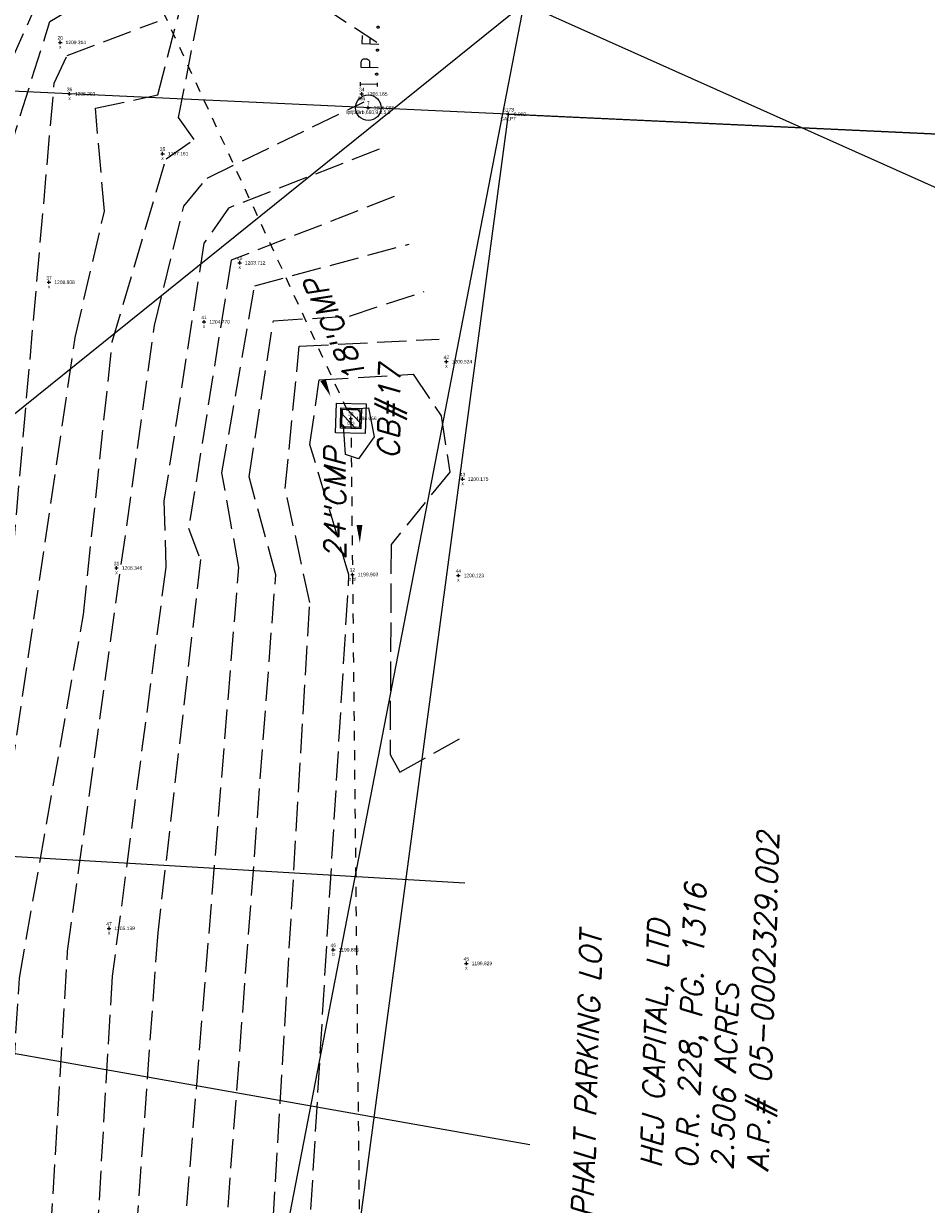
# Model space of a CAD drawing. Extents: x 2383805 to 2387584, y 226460 to 239380.
# Tile 46 of 49: x 2386963 to 2387065, y 228310 to 228443. Entities that reach past the tile are written whole.
import ezdxf
from ezdxf.enums import TextEntityAlignment as Align

# ---------------------------------------------------------------- set-up
doc = ezdxf.new("R2010")
doc.units = 0
doc.header["$LTSCALE"] = 20
doc.header["$MEASUREMENT"] = 0
doc.header["$PDSIZE"] = 2
for name, pattern in [('elecex', [0]), ('gasex', [0]), ('OhDOT_USTN2', [0.11, 0.069, -0.041]), ('OhDOT_USTN3', [0.22, 0.165, -0.055]), ('OhDOT_USTN5', [0.11, 0.055, -0.055]), ('REDO_Drainage01', [1.6, 0.85, -0.75]), ('teleex', [0]), ('waterex', [0])]:
    doc.linetypes.add(name, pattern=pattern)
for name, color, linetype in [('DR_X_Cells', 151, 'OhDOT_USTN2'), ('DR_X_Storm_Sewer', 151, 'OhDOT_USTN5'), ('DR_X_Text', 7, 'Continuous'), ('DV_X_Property_Line', 7, 'Continuous'), ('DV_X_Text', 7, 'Continuous'), ('PV_X_Text', 7, 'Continuous'), ('RW_X_PARCEL', 6, 'Continuous'), ('SV_X_Mon_Cells_Found', 7, 'Continuous'), ('SV_X_Shot_Marker', 2, 'Continuous'), ('SV_X_Text_Description', 7, 'Continuous'), ('SV_X_Text_Elevation', 7, 'Continuous'), ('SV_X_Text_Name', 7, 'Continuous'), ('UT_X_Electric', 1, 'elecex'), ('UT_X_Gas', 2, 'gasex'), ('UT_X_Telecom', 30, 'teleex'), ('UT_X_Water', 133, 'waterex')]:
    doc.layers.add(name, color=color, linetype=linetype)
doc.layers.add('DT_X_Contour_Major', color=132, linetype='OhDOT_USTN3', transparency=0.5)
doc.layers.add('DT_X_Contour_Minor', color=136, linetype='OhDOT_USTN3', transparency=0.5)
doc.styles.add('PTXT', font='TXT')
doc.styles.add('SHR', font='simplex.shx', dxfattribs={"oblique": 15})

# ---------------------------------------------------------------- blocks, each defined once
blk = doc.blocks.new('SPT9')
at = {"color": 0, "linetype": 'Continuous'}
for p, q in [((-0.5, 0), (0.5, 0)), ((0, -0.5), (0, 0.5))]:
    blk.add_line(p, q, dxfattribs=at)
blk = doc.blocks.new('CB22B-X')
at = {"layer": 'Defpoints', "color": 20, "linetype": 'REDO_Drainage01', "lineweight": 0}
blk.add_lwpolyline([(-1, 1), (1, 1), (1, -1), (-1, -1), (-1, 1)], close=True, dxfattribs=at)
at = {"layer": 'DR_X_Cells', "color": 151, "linetype": 'Continuous', "lineweight": 0}
for p, q in [((-1.15, -0.61), (0.61, 1.15)), ((-1.15, 0.52), (-0.52, 1.15)), ((-0.55, -1.15), (1.15, 0.55)), ((0.58, -1.15), (1.15, -0.58))]:
    blk.add_line(p, q, dxfattribs=at)
at = {"layer": 'DR_X_Cells', "color": 151, "linetype": 'REDO_Drainage01', "lineweight": 0}
blk.add_lwpolyline([(-1.67, 1.67), (1.67, 1.67), (1.67, -1.67), (-1.67, -1.67), (-1.67, 1.67)], close=True, dxfattribs=at)
at = {"layer": 'DR_X_Cells', "color": 151, "linetype": 'Continuous', "lineweight": 0, "flags": 128}
blk.add_lwpolyline([(-1.15, 1.15), (1.15, 1.15), (1.15, -1.15), (-1.15, -1.15), (-1.15, 1.15)], close=True, dxfattribs=at)
blk = doc.blocks.new('CBS_CATCH BASIN RECTANGLE')
blk.add_blockref('CB22B-X', (0, 0))
blk = doc.blocks.new('IPF')
at = {"layer": 'SV_X_Mon_Cells_Found', "color": 7, "linetype": 'Continuous', "lineweight": 0, "flags": 128}
for points in [[(0.1007, 0.04), (0.1184, 0.04)], [(0.1095, -0.04), (0.1095, 0.04)], [(0.1878, -0.04), (0.1878, 0.04), (0.2143, 0.04), (0.217, 0.0394), (0.2209, 0.0381), (0.2225, 0.0368), (0.2242, 0.0356), (0.2264, 0.0324), (0.228, 0.0293), (0.2291, 0.0242), (0.2291, 0.0167), (0.2286, 0.0142), (0.2275, 0.0104), (0.2253, 0.006), (0.2231, 0.0041), (0.2214, 0.0028), (0.2187, 0.0016), (0.2143, 0.0009), (0.1878, 0.0009)], [(0.3383, 0.04), (0.3002, 0.04), (0.3002, -0.04)], [(0.3002, 0.0009), (0.3272, 0.0009)], [(0.1007, -0.04), (0.1184, -0.04)], [(0.1575, -0.0293), (0.1602, -0.0293), (0.1619, -0.0305), (0.1635, -0.0331), (0.1635, -0.0362), (0.1619, -0.0387), (0.1602, -0.04), (0.1575, -0.04), (0.1558, -0.0387), (0.1542, -0.0362), (0.1542, -0.0331), (0.1558, -0.0305), (0.1575, -0.0293)], [(0.2699, -0.0293), (0.2727, -0.0293), (0.2743, -0.0305), (0.276, -0.0331), (0.276, -0.0362), (0.2743, -0.0387), (0.2727, -0.04), (0.2699, -0.04), (0.2683, -0.0387), (0.2666, -0.0362), (0.2666, -0.0331), (0.2683, -0.0305), (0.2699, -0.0293)], [(0.3774, -0.0293), (0.3801, -0.0293), (0.3818, -0.0305), (0.3835, -0.0331), (0.3835, -0.0362), (0.3818, -0.0387), (0.3801, -0.04), (0.3774, -0.04), (0.3757, -0.0387), (0.3741, -0.0362), (0.3741, -0.0331), (0.3757, -0.0305), (0.3774, -0.0293)]]:
    blk.add_lwpolyline(points, dxfattribs=at)
at = {"layer": 'SV_X_Mon_Cells_Found', "color": 7, "linetype": 'Continuous', "lineweight": 0}
blk.add_circle((0, 0), 0.06, dxfattribs=at)

msp = doc.modelspace()

# ---------------------------------------------------------------- linework, layer by layer
at = {"layer": 'DR_X_Storm_Sewer'}
for p, q in [((2386970.89, 228462.23), (2387000.37, 228398.43)), ((2387000.37, 228398.43), (2387001.65, 228277.08))]:
    msp.add_line(p, q, dxfattribs=at)
at = {"layer": 'DR_X_Text'}
for points in [[(2386998.08, 228400.92, 0, 0.667, 0), (2386997.24, 228402.74, 0, 0, -0.041595), (2386996.56, 228404.63, 0, 0, 0.125362), (2386995.58, 228406.38, 0, 0, -0.167832), (2386994.75, 228408.2, 0, 0, 0.167832), (2386993.92, 228410.01, 0, 0, 0.167832)], [(2387001.38, 228384.42, 0, 0.667, 0), (2387001.34, 228386.42, 0, 0, -0.041595), (2387001.47, 228388.42, 0, 0, 0.125362), (2387001.27, 228390.42, 0, 0, -0.167832), (2387001.23, 228392.42, 0, 0, 0.167832), (2387001.2, 228394.42, 0, 0, 0.167832)]]:
    msp.add_lwpolyline(points, format="xyseb", dxfattribs=at)
at = {"layer": 'DT_X_Contour_Major'}
for points, elevation in [([(2386880.82, 228324.28), (2386882.3, 228325.08), (2386881.93, 228331.78), (2386886.94, 228337.85), (2386888.17, 228345.77), (2386899.92, 228375.14), (2386905.34, 228350.56), (2386906.96, 228349.71), (2386911.1, 228353.23), (2386927.95, 228344.45), (2386938.53, 228349.95), (2386944.14, 228355.69), (2386950.06, 228379.74), (2386955.67, 228370.94), (2386961.8, 228428.33), (2386966.45, 228443.16), (2386982.85, 228452.72), (2387008.88, 228461.33)], 1210), ([(2387003.57, 228428.76), (2386986.58, 228422.13), (2386983.81, 228418.17), (2386979.31, 228389.1), (2386979.51, 228381.66), (2386973.47, 228335.6), (2386970.79, 228289.94), (2386966.29, 228276.95), (2386962.54, 228257.7), (2386957.9, 228253.17), (2386947.61, 228229.46), (2386946.49, 228242.92), (2386943.08, 228231.27), (2386937.69, 228223.77), (2386924.61, 228215.55), (2386908.74, 228223.13), (2386906.94, 228225.59), (2386895.32, 228212.82), (2386894.56, 228208.75), (2386884.29, 228195.31), (2386879.82, 228191.77)], 1205), ([(2387003.41, 228242.31), (2386998.95, 228260.14), (2386993.5, 228269.77), (2387000.16, 228380.79), (2386995.76, 228395.48), (2386996.79, 228402.76), (2387007.38, 228403.41), (2387010.54, 228398.72), (2387011.52, 228392.37), (2387004.9, 228384.22), (2387004.79, 228360.54), (2387005.89, 228358.57), (2387012.87, 228362.44)], 1200)]:
    msp.add_lwpolyline(points, dxfattribs=dict(at, elevation=elevation))
at = {"layer": 'DT_X_Contour_Minor'}
for points, elevation in [([(2387009.22, 228466.88), (2386997.11, 228465.54), (2386982.37, 228459.9), (2386966.98, 228449.79), (2386961.35, 228437.01), (2386956.37, 228414.09), (2386955.23, 228399.82), (2386953.02, 228403.25), (2386949.5, 228401.07), (2386944.05, 228385.19), (2386929.08, 228372.59), (2386914.24, 228378.95), (2386904.39, 228394.77), (2386902.86, 228391.97), (2386900.67, 228395.15), (2386898.92, 228393.09), (2386888.46, 228357.56), (2386888.75, 228353.86), (2386881.1, 228337.42)], 1211), ([(2386872.53, 228207.26), (2386884.37, 228212.45), (2386889.68, 228246.6), (2386897.72, 228272.96), (2386893.96, 228283.53), (2386904.36, 228302.55), (2386912.19, 228299.81), (2386926.54, 228289.97), (2386941.14, 228296.5), (2386947.75, 228321.76), (2386950.02, 228313.43), (2386952.55, 228313.91), (2386956.99, 228323.55), (2386969.3, 228407.53), (2386972.6, 228421.76), (2386971.58, 228433.36), (2386978.61, 228434.87), (2386982.16, 228448.57), (2386996.06, 228453.72), (2387005.29, 228447.77)], 1208), ([(2386874.96, 228202.09), (2386885.65, 228207.71), (2386888.47, 228213.3), (2386893.05, 228240.86), (2386906.35, 228275.64), (2386926.82, 228264.15), (2386940.18, 228270.37), (2386947.7, 228293.77), (2386950.87, 228292.09), (2386961.53, 228311.6), (2386963.02, 228335.37), (2386970.23, 228376.33), (2386973.48, 228407.04), (2386979.55, 228427.68), (2386982.7, 228429.84), (2386980.96, 228432.32), (2386984.08, 228448.42), (2386989.76, 228449.74), (2387003.28, 228440.8)], 1207), ([(2386892.99, 228304.55), (2386893.65, 228335.46), (2386897.89, 228339.45), (2386895.08, 228331.19), (2386918.19, 228323.39), (2386927.41, 228316.8), (2386942.01, 228324.19), (2386944.82, 228334.54), (2386950.04, 228344.32), (2386955.24, 228340.19), (2386961.91, 228378.78), (2386966.94, 228436.18), (2386968.38, 228439.32), (2386978.58, 228443.15)], 1209), ([(2386877.39, 228196.93), (2386887.03, 228203.43), (2386892.64, 228216.54), (2386894.2, 228225.19), (2386901.37, 228240.84), (2386905.58, 228246.45), (2386911.6, 228247.6), (2386925.61, 228239.45), (2386939.92, 228246.72), (2386946.57, 228268.54), (2386948.12, 228268.84), (2386949.28, 228262.85), (2386952.2, 228260.34), (2386961.99, 228294.97), (2386966.3, 228302.29), (2386968.44, 228338.38), (2386978.25, 228408.91), (2386981.53, 228422.35), (2386984.19, 228425.51), (2387001.88, 228434.1)], 1206), ([(2387005.26, 228423.41), (2386986.89, 228416.25), (2386982.09, 228386.04), (2386983.42, 228382.51), (2386978.6, 228340.45), (2386972.35, 228253.48), (2386956.93, 228214.03), (2386950.86, 228205.45), (2386945.63, 228214.51), (2386945.76, 228206.23), (2386944.65, 228207.36), (2386937.66, 228201.62), (2386924.05, 228193.98), (2386898.04, 228204.61), (2386889.27, 228197.23), (2386882.12, 228188.52), (2386880.39, 228183.69)], 1204), ([(2386869.96, 228136.03), (2386871.92, 228139.3), (2386876.13, 228140.98), (2386882.48, 228153.55), (2386885, 228166.49), (2386892.41, 228181.53), (2386897.79, 228186.06), (2386901.59, 228186.62), (2386923.71, 228172.54), (2386936.85, 228180.97), (2386938.51, 228179.01), (2386959.66, 228199.1), (2386965.64, 228198.92), (2386973.53, 228214.98), (2386978.67, 228236.27), (2386978.94, 228255.01), (2386977.61, 228257.08), (2386987.75, 228381.64), (2386985.84, 228392.28), (2386989.54, 228413.37), (2387006.95, 228418.06)], 1203), ([(2386873.53, 228108.89), (2386876.84, 228122.71), (2386895.09, 228154.69), (2386895.4, 228163.45), (2386898.21, 228168.17), (2386900.03, 228168.09), (2386908.42, 228158.73), (2386924.14, 228152.49), (2386936, 228159.51), (2386939.12, 228156.42), (2386951.99, 228168.68), (2386971.68, 228182.29), (2386989.91, 228201.47), (2386994.06, 228202.8), (2386989.52, 228236.43), (2386986.19, 228245.83), (2386985.68, 228256.99), (2386982.89, 228261.29), (2386991.9, 228380.79), (2386988.91, 228391.85), (2386991.64, 228409.42), (2387000.21, 228409.96), (2387008.64, 228412.71)], 1202), ([(2387001.11, 228226.21), (2386994.82, 228244.09), (2386992.4, 228257.3), (2386989.02, 228264.08), (2386995.74, 228377.7), (2386992.97, 228390.54), (2386994.56, 228406.55), (2387010.33, 228407.37)], 1201)]:
    msp.add_lwpolyline(points, dxfattribs=dict(at, elevation=elevation))
at = {"layer": 'DT_X_Contour_Minor', "elevation": 1199}
msp.add_lwpolyline([(2387002.36, 228399.6), (2387003.01, 228396.36), (2387001.23, 228393.88), (2386999.77, 228394.36), (2386999.44, 228399.44), (2387002.36, 228399.6)], close=True, dxfattribs=at)
at = {"layer": 'DV_X_Property_Line'}
msp.add_line((2387152.1, 228426.48), (2386936.96, 228436.47), dxfattribs=at)
at = {"layer": 'RW_X_PARCEL'}
msp.add_line((2387018.13, 228432.7), (2387152.1, 228426.48), dxfattribs=at)
msp.add_lwpolyline([(2386958.95, 228080.39), (2386979.7, 228145.69), (2387018.13, 228432.7)], dxfattribs=at)
at = {"layer": 'SV_X_Shot_Marker'}
for p in [(2386967.62, 228440.79, 1209.31), (2386968.67, 228434.99, 1208.29), (2387001.6, 228434.98, 1206.16), (2387002.34, 228433.43, 1205.1), (2387018.13, 228432.7), (2386979.15, 228428.25, 1207.16), (2386987.84, 228415.96, 1203.71), (2386966.35, 228413.77, 1208.81), (2386983.83, 228409.31, 1204.77), (2387011.14, 228404.82, 1200.52), (2387000.37, 228398.43, 1198.66), (2387012.97, 228391.59, 1200.17), (2386973.96, 228381.57, 1206.35), (2387000.55, 228380.84, 1199.9), (2387012.49, 228380.73, 1200.12), (2386973.12, 228340.97, 1205.14), (2386998.39, 228338.56, 1199.88), (2387013.39, 228337.02, 1199.83)]:
    msp.add_point(p, dxfattribs=at)
at = {"layer": 'UT_X_Electric'}
for p, q in [((2386895.59, 228345.16), (2387019.91, 228445.19)), ((2387019.91, 228445.19), (2387180.62, 228373.28))]:
    msp.add_line(p, q, dxfattribs=at)
at = {"layer": 'UT_X_Gas'}
msp.add_lwpolyline([(2386908.37, 228336.45), (2387020.54, 228316.63)], dxfattribs=at)
at = {"layer": 'UT_X_Telecom'}
msp.add_lwpolyline([(2386893.32, 228259.39), (2386981.09, 228244.62), (2387019.91, 228445.19)], dxfattribs=at)
at = {"layer": 'UT_X_Water'}
msp.add_lwpolyline([(2386917.81, 228351.71), (2387013.21, 228346.1)], dxfattribs=at)

# ---------------------------------------------------------------- block references
at = {"layer": 'DR_X_Cells', "rotation": 88.23333334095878}
msp.add_blockref('CBS_CATCH BASIN RECTANGLE', (2387000.37, 228398.43, 1198.66), dxfattribs=at)
at = {"layer": 'SV_X_Mon_Cells_Found', "xscale": 24, "yscale": 24, "zscale": 24, "rotation": 88.23333333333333}
msp.add_blockref('IPF', (2387002.34, 228433.43, 1205.1), dxfattribs=at)
at = {"layer": 'SV_X_Shot_Marker', "xscale": 0.4, "yscale": 0.4, "zscale": 0.4}
for p in [(2386967.62, 228440.79, 1209.31), (2386968.67, 228434.99, 1208.29), (2387001.6, 228434.98, 1206.16), (2387002.34, 228433.43, 1205.1), (2387018.13, 228432.7), (2386979.15, 228428.25, 1207.16), (2386987.84, 228415.96, 1203.71), (2386966.35, 228413.77, 1208.81), (2386983.83, 228409.31, 1204.77), (2387011.14, 228404.82, 1200.52), (2387000.37, 228398.43, 1198.66), (2387012.97, 228391.59, 1200.17), (2386973.96, 228381.57, 1206.35), (2387000.55, 228380.84, 1199.9), (2387012.49, 228380.73, 1200.12), (2386973.12, 228340.97, 1205.14), (2386998.39, 228338.56, 1199.88), (2387013.39, 228337.02, 1199.83)]:
    msp.add_blockref('SPT9', p, dxfattribs=at)

# ---------------------------------------------------------------- texts
at = {"layer": 'DR_X_Text', "style": 'SHR', "oblique": 15}
for s, rotation, p in [('18"CMP', 113.7935, (2387002.29, 228403.08)), ('CB#17', 89.0881, (2387005.79, 228393.84)), ('24"CMP', 90.0075, (2386999.78, 228382.54))]:
    msp.add_text(s, height=2.4, rotation=rotation, dxfattribs=at).set_placement(p)
at = {"layer": 'DV_X_Text', "insert": (2387033.02, 228314), "char_height": 2.4, "attachment_point": 1, "rotation": 88.2333, "style": 'SHR'}
msp.add_mtext_dynamic_manual_height_columns('HEJ CAPITAL, LTD\\PO.R. 228, PG. 1316\\P2.506 ACRES\\PA.P.# 05-0002329.002', width=50.7315, gutter_width=12, heights=[0], dxfattribs=at)
at = {"layer": 'PV_X_Text', "insert": (2387025.14, 228304.53), "char_height": 2.4, "attachment_point": 1, "rotation": 88.2333, "style": 'SHR'}
msp.add_mtext_dynamic_manual_height_columns('ASPHALT PARKING LOT', width=44.2227, gutter_width=12, heights=[0], dxfattribs=at)
at = {"layer": 'SV_X_Text_Description', "style": 'PTXT'}
for s, p in [('x', (2386967.62, 228440.09, 1209.31)), ('x', (2386968.67, 228434.29, 1208.29)), ('fen', (2387001.6, 228434.28, 1206.16)), ('Ipf)5/8rb,660,9,0,5,8', (2387002.34, 228432.73, 1205.1)), ('CALPT', (2387018.13, 228432)), ('x', (2386979.15, 228427.55, 1207.16)), ('x', (2386987.84, 228415.26, 1203.71)), ('x', (2386966.35, 228413.07, 1208.81)), ('x', (2386983.83, 228408.61, 1204.77)), ('x', (2387011.14, 228404.12, 1200.52)), ('cbs', (2387000.37, 228397.73, 1198.66)), ('x', (2387012.97, 228390.89, 1200.17)), ('x', (2386973.96, 228380.87, 1206.35)), ('b bl', (2387000.55, 228380.14, 1199.9)), ('x', (2387012.49, 228380.03, 1200.12)), ('x', (2386973.12, 228340.27, 1205.14)), ('b', (2386998.39, 228337.86, 1199.88)), ('x', (2387013.39, 228336.32, 1199.83))]:
    msp.add_text(s, height=0.4, dxfattribs=at).set_placement(p, align=Align.CENTER)
at = {"layer": 'SV_X_Text_Elevation', "style": 'PTXT'}
for s, p in [('1209.314', (2386968.22, 228440.59, 1209.31)), ('1208.293', (2386969.27, 228434.79, 1208.29)), ('1206.165', (2387002.2, 228434.78, 1206.16)), ('1205.098', (2387002.94, 228433.23, 1205.1)), ('0.000', (2387018.73, 228432.5)), ('1207.161', (2386979.75, 228428.05, 1207.16)), ('1203.712', (2386988.44, 228415.76, 1203.71)), ('1208.808', (2386966.95, 228413.57, 1208.81)), ('1204.770', (2386984.43, 228409.11, 1204.77)), ('1200.524', (2387011.74, 228404.62, 1200.52)), ('1198.656', (2387000.97, 228398.23, 1198.66)), ('1200.175', (2387013.57, 228391.39, 1200.17)), ('1206.346', (2386974.56, 228381.37, 1206.35)), ('1199.903', (2387001.15, 228380.64, 1199.9)), ('1200.123', (2387013.09, 228380.53, 1200.12)), ('1205.139', (2386973.72, 228340.77, 1205.14)), ('1199.885', (2386998.99, 228338.36, 1199.88)), ('1199.829', (2387013.99, 228336.82, 1199.83))]:
    msp.add_text(s, height=0.4, dxfattribs=at).set_placement(p)
at = {"layer": 'SV_X_Text_Name', "style": 'PTXT'}
for s, p in [('20', (2386967.62, 228441.09, 1209.31)), ('36', (2386968.67, 228435.29, 1208.29)), ('34', (2387001.6, 228435.28, 1206.16)), ('7', (2387002.34, 228433.73, 1205.1)), ('5173', (2387018.13, 228433)), ('35', (2386979.15, 228428.55, 1207.16)), ('40', (2386987.84, 228416.26, 1203.71)), ('37', (2386966.35, 228414.07, 1208.81)), ('41', (2386983.83, 228409.61, 1204.77)), ('42', (2387011.14, 228405.12, 1200.52)), ('33', (2387000.37, 228398.73, 1198.66)), ('43', (2387012.97, 228391.89, 1200.17)), ('31', (2386973.96, 228381.87, 1206.35)), ('32', (2387000.55, 228381.14, 1199.9)), ('44', (2387012.49, 228381.03, 1200.12)), ('47', (2386973.12, 228341.27, 1205.14)), ('46', (2386998.39, 228338.86, 1199.88)), ('45', (2387013.39, 228337.32, 1199.83))]:
    msp.add_text(s, height=0.4, dxfattribs=at).set_placement(p, align=Align.CENTER)

doc.saveas('drawing.dxf')
